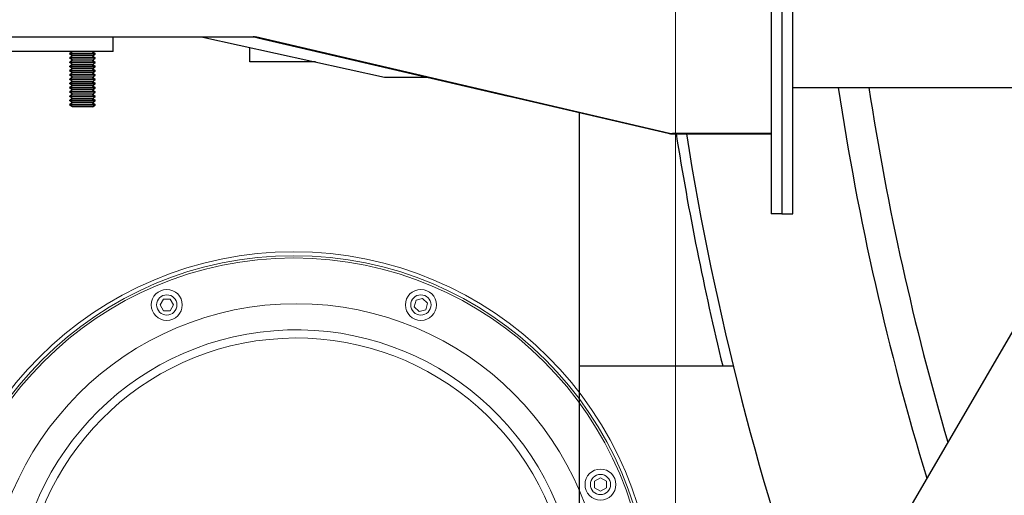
# Model space of a CAD drawing. Extents: x 0 to 796, y 0 to 496.
# Tile 84 of 222: x 94.41 to 106.56, y 413.58 to 419.45. Entities that reach past the tile are written whole.
import ezdxf

# ---------------------------------------------------------------- set-up
doc = ezdxf.new("R2010")
doc.units = 0
doc.header["$LTSCALE"] = 12
doc.header["$MEASUREMENT"] = 0
doc.layers.get('0').update_dxf_attribs({"linetype": 'CONTINUOUS'})
doc.layers.add('D', color=2, linetype='CONTINUOUS')
doc.layers.add('X', color=1, linetype='CONTINUOUS')
doc.styles.get("Standard").update_dxf_attribs({"font": 'SIMPLEX.SHX', "width": 0.875})
doc.dimstyles.get("Standard").update_dxf_attribs({"dimscale": 28, "dimtxt": 0.125, "dimasz": 0.125, "dimexe": 0.04375, "dimexo": 0.0625, "dimgap": 0.04375, "dimtad": 0, "dimtih": 1, "dimtoh": 1, "dimdec": 4, "dimzin": 12, "dimdsep": 46, "dimlunit": 5, "dimtxsty": 'Standard', "dimcen": 0, "dimclrd": 256, "dimclre": 256, "dimclrt": 256, "dimadec": 1, "dimazin": 3, "dimtfac": 0.875, "dimtdec": 4, "dimtofl": 0, "dimtmove": 0, "dimatfit": 2, "dimfxl": 1, "dimtolj": 1, "dimtzin": 12, "dimlwd": 13, "dimlwe": 13, "dimarcsym": 0})

# ---------------------------------------------------------------- blocks, each defined once
blk = doc.blocks.new('*D117')
at = {"layer": 'D', "lineweight": 13, "transparency": 16777216}
for p, q in [((180.935, 421.44), (180.935, 343.478)), ((67.578, 410.82), (67.578, 343.478)), ((71.078, 344.703), (115.703, 344.703)), ((177.435, 344.703), (132.81, 344.703))]:
    blk.add_line(p, q, dxfattribs=at)
at = {"layer": 'D', "transparency": 16777216}
for points in [[(71.078, 345.287), (71.078, 344.12), (67.578, 344.703)], [(177.435, 345.287), (177.435, 344.12), (180.935, 344.703)]]:
    blk.add_solid(points, dxfattribs=at)
at = {"layer": 'D', "transparency": 16777216, "insert": (124.256, 344.703), "char_height": 3.5, "attachment_point": 5}
blk.add_mtext('\\A1;113{\\H0.875x;\\S1/2;}{}{\\C2;%%p1}', dxfattribs=at)
blk = doc.blocks.new('*D118')
at = {"layer": 'D', "lineweight": 13, "transparency": 16777216}
for p, q in [((102.502, 421.927), (102.502, 356.465)), ((174.547, 421.927), (174.547, 356.465)), ((106.002, 357.69), (134.82, 357.69)), ((171.047, 357.69), (142.229, 357.69))]:
    blk.add_line(p, q, dxfattribs=at)
at = {"layer": 'D', "transparency": 16777216}
for points in [[(106.002, 358.273), (106.002, 357.106), (102.502, 357.69)], [(171.047, 358.273), (171.047, 357.106), (174.547, 357.69)]]:
    blk.add_solid(points, dxfattribs=at)
at = {"layer": 'D', "transparency": 16777216, "insert": (138.525, 357.69), "char_height": 3.5, "attachment_point": 5}
blk.add_mtext('\\A1;72', dxfattribs=at)
blk = doc.blocks.new('GASTRAIN TOP')
at = {"layer": 'X', "lineweight": 0}
for p, q in [((-71.499, 373.971), (-71.457, 374.043)), ((-71.457, 374.043), (-71.374, 374.043)), ((-71.374, 374.043), (-71.332, 373.971)), ((-68.364, 373.949), (-68.342, 374.03)), ((-68.342, 374.03), (-68.261, 374.052)), ((-68.261, 374.052), (-68.201, 373.993)), ((-71.457, 373.898), (-71.499, 373.971)), ((-71.374, 373.898), (-71.457, 373.898)), ((-71.332, 373.971), (-71.374, 373.898)), ((-68.304, 373.89), (-68.364, 373.949)), ((-68.223, 373.911), (-68.304, 373.89)), ((-68.201, 373.993), (-68.223, 373.911)), ((-66.14, 371.797), (-66.067, 371.839)), ((-66.067, 371.839), (-65.994, 371.797)), ((-66.14, 371.713), (-66.14, 371.797)), ((-66.067, 371.672), (-66.14, 371.713)), ((-65.994, 371.713), (-66.067, 371.672)), ((-65.994, 371.797), (-65.994, 371.713))]:
    blk.add_line(p, q, dxfattribs=at)
for centre, radius in [((-69.849, 370.189), 4.438), ((-69.849, 370.189), 4.39), ((-69.849, 370.189), 4.362), ((-71.416, 373.971), 0.191), ((-68.282, 373.971), 0.191), ((-71.416, 373.971), 0.125), ((-68.282, 373.971), 0.125), ((-69.819, 370.189), 3.797), ((-66.067, 371.755), 0.191), ((-66.067, 371.755), 0.125)]:
    blk.add_circle(centre, radius, dxfattribs=at)
for radius, start, end in [(3.475, 9.1545, 350.8455), (3.374, 11.4346, 348.5654)]:
    blk.add_arc((-69.819, 370.189), radius, start, end, dxfattribs=at)

msp = doc.modelspace()

# ---------------------------------------------------------------- linework, layer by layer
for p, q in [((96.67096, 419.23504), (98.91173, 418.73949)), ((98.91173, 418.73949), (99.43831, 418.73949)), ((101.31479, 418.30269), (101.31479, 411.67699)), ((108.15424, 418.17699), (103.82433, 410.73949)), ((101.31479, 415.17699), (103.21314, 415.17699))]:
    msp.add_line(p, q)
for radius, start, end in [(36.54466, 200.733327, 71.451702), (33.875, 188.598183, 196.965787), (33.875, 188.598183, 196.965787), (33.5, 188.695173, 196.368404), (33.5, 188.695173, 196.368404), (35.9375, 189.024349, 193.681341), (35.8125, 189.056112, 199.776213)]:
    msp.add_arc((138.00229, 423.67699), radius, start, end)
at = {"layer": 'X'}
for p, q in [((103.6808, 430.29754), (103.6808, 417.05254)), ((103.8153, 430.29754), (103.8153, 417.05254)), ((103.9498, 417.05254), (103.9498, 430.29754)), ((89.2578, 419.23754), (97.31368, 419.23754)), ((95.31798, 419.23504), (94.65168, 419.23504)), ((97.293, 419.23504), (95.31798, 419.23504)), ((95.5653, 419.05824), (95.5653, 419.23504)), ((97.3048, 419.23504), (97.293, 419.23504)), ((97.34989, 419.22457), (97.3048, 419.23504)), ((102.42959, 418.04347), (97.32177, 419.23662)), ((97.32299, 419.23421), (97.32344, 419.23623)), ((97.32386, 419.23401), (102.41003, 418.04711)), ((97.34989, 419.22457), (100.4444, 418.5058)), ((95.5653, 419.05824), (81.3153, 419.05824)), ((95.0671, 419.05468), (95.03405, 419.03154)), ((95.0671, 419.05468), (95.06201, 419.05824)), ((95.27741, 419.05468), (95.0671, 419.05468)), ((95.3135, 419.05468), (95.27741, 419.05468)), ((95.3135, 419.05468), (95.31858, 419.05824)), ((95.3135, 419.05468), (95.34655, 419.03154)), ((97.25229, 418.92699), (97.25229, 419.10648)), ((95.07981, 419.03154), (95.03405, 419.03154)), ((95.03405, 419.02535), (95.03405, 419.03154)), ((95.07981, 419.02535), (95.03405, 419.02535)), ((95.0671, 419.00221), (95.03405, 419.02535)), ((95.0671, 419.00221), (95.03405, 418.97907)), ((95.07981, 418.97907), (95.03405, 418.97907)), ((95.03405, 418.97288), (95.03405, 418.97907)), ((95.07981, 418.97288), (95.03405, 418.97288)), ((95.0671, 418.94974), (95.03405, 418.97288)), ((95.0671, 418.94974), (95.03405, 418.9266)), ((95.27741, 419.00221), (95.0671, 419.00221)), ((95.27741, 418.94974), (95.0671, 418.94974)), ((95.30078, 419.03154), (95.07981, 419.03154)), ((95.34655, 419.02535), (95.07981, 419.02535)), ((95.30078, 418.97907), (95.07981, 418.97907)), ((95.34655, 418.97288), (95.07981, 418.97288)), ((95.3135, 419.00221), (95.27741, 419.00221)), ((95.3135, 418.94974), (95.27741, 418.94974)), ((95.34655, 419.03154), (95.30078, 419.03154)), ((95.34655, 418.97907), (95.30078, 418.97907)), ((95.3135, 419.00221), (95.34655, 419.02535)), ((95.3135, 419.00221), (95.34655, 418.97907)), ((95.3135, 418.94974), (95.34655, 418.97288)), ((95.3135, 418.94974), (95.34655, 418.9266)), ((95.34655, 419.02535), (95.34655, 419.03154)), ((95.34655, 418.97288), (95.34655, 418.97907)), ((95.07981, 418.9266), (95.03405, 418.9266)), ((95.03405, 418.92041), (95.03405, 418.9266)), ((95.07981, 418.92041), (95.03405, 418.92041)), ((95.0671, 418.89727), (95.03405, 418.92041)), ((95.0671, 418.89727), (95.03405, 418.87412)), ((95.07981, 418.87412), (95.03405, 418.87412)), ((95.03405, 418.86794), (95.03405, 418.87412)), ((95.07981, 418.86794), (95.03405, 418.86794)), ((95.0671, 418.84479), (95.03405, 418.86794)), ((95.0671, 418.84479), (95.03405, 418.82165)), ((95.07981, 418.82165), (95.03405, 418.82165)), ((95.03405, 418.81546), (95.03405, 418.82165)), ((95.07981, 418.81546), (95.03405, 418.81546)), ((95.0671, 418.79232), (95.03405, 418.81546)), ((95.27741, 418.89727), (95.0671, 418.89727)), ((95.27741, 418.84479), (95.0671, 418.84479)), ((95.30078, 418.9266), (95.07981, 418.9266)), ((95.34655, 418.92041), (95.07981, 418.92041)), ((95.30078, 418.87412), (95.07981, 418.87412)), ((95.34655, 418.86794), (95.07981, 418.86794)), ((95.30078, 418.82165), (95.07981, 418.82165)), ((95.34655, 418.81546), (95.07981, 418.81546)), ((95.3135, 418.89727), (95.27741, 418.89727)), ((95.3135, 418.84479), (95.27741, 418.84479)), ((95.34655, 418.9266), (95.30078, 418.9266)), ((95.34655, 418.87412), (95.30078, 418.87412)), ((95.34655, 418.82165), (95.30078, 418.82165)), ((95.3135, 418.89727), (95.34655, 418.92041)), ((95.3135, 418.89727), (95.34655, 418.87412)), ((95.3135, 418.84479), (95.34655, 418.86794)), ((95.3135, 418.84479), (95.34655, 418.82165)), ((95.3135, 418.79232), (95.34655, 418.81546)), ((95.34655, 418.92041), (95.34655, 418.9266)), ((95.34655, 418.86794), (95.34655, 418.87412)), ((95.34655, 418.81546), (95.34655, 418.82165)), ((98.0639, 418.92699), (97.25229, 418.92699)), ((95.0671, 418.79232), (95.03405, 418.76918)), ((95.07981, 418.76918), (95.03405, 418.76918)), ((95.03405, 418.76299), (95.03405, 418.76918)), ((95.07981, 418.76299), (95.03405, 418.76299)), ((95.0671, 418.73985), (95.03405, 418.76299)), ((95.0671, 418.73985), (95.03405, 418.71671)), ((95.07981, 418.71671), (95.03405, 418.71671)), ((95.03405, 418.71052), (95.03405, 418.71671)), ((95.07981, 418.71052), (95.03405, 418.71052)), ((95.0671, 418.68738), (95.03405, 418.71052)), ((95.27741, 418.79232), (95.0671, 418.79232)), ((95.27741, 418.73985), (95.0671, 418.73985)), ((95.30078, 418.76918), (95.07981, 418.76918)), ((95.34655, 418.76299), (95.07981, 418.76299)), ((95.30078, 418.71671), (95.07981, 418.71671)), ((95.34655, 418.71052), (95.07981, 418.71052)), ((95.3135, 418.79232), (95.27741, 418.79232)), ((95.3135, 418.73985), (95.27741, 418.73985)), ((95.34655, 418.76918), (95.30078, 418.76918)), ((95.34655, 418.71671), (95.30078, 418.71671)), ((95.3135, 418.79232), (95.34655, 418.76918)), ((95.3135, 418.73985), (95.34655, 418.76299)), ((95.3135, 418.73985), (95.34655, 418.71671)), ((95.3135, 418.68738), (95.34655, 418.71052)), ((95.34655, 418.76299), (95.34655, 418.76918)), ((95.34655, 418.71052), (95.34655, 418.71671)), ((95.0671, 418.68738), (95.03405, 418.66424)), ((95.07981, 418.66424), (95.03405, 418.66424)), ((95.03405, 418.65805), (95.03405, 418.66424)), ((95.07981, 418.65805), (95.03405, 418.65805)), ((95.0671, 418.63491), (95.03405, 418.65805)), ((95.0671, 418.63491), (95.03405, 418.61176)), ((95.07981, 418.61176), (95.03405, 418.61176)), ((95.03405, 418.60557), (95.03405, 418.61176)), ((95.07981, 418.60557), (95.03405, 418.60557)), ((95.0671, 418.58243), (95.03405, 418.60557)), ((95.0671, 418.58243), (95.03405, 418.55929)), ((95.27741, 418.68738), (95.0671, 418.68738)), ((95.27741, 418.63491), (95.0671, 418.63491)), ((95.27741, 418.58243), (95.0671, 418.58243)), ((95.30078, 418.66424), (95.07981, 418.66424)), ((95.34655, 418.65805), (95.07981, 418.65805)), ((95.30078, 418.61176), (95.07981, 418.61176)), ((95.34655, 418.60557), (95.07981, 418.60557)), ((95.3135, 418.68738), (95.27741, 418.68738)), ((95.3135, 418.63491), (95.27741, 418.63491)), ((95.3135, 418.58243), (95.27741, 418.58243)), ((95.34655, 418.66424), (95.30078, 418.66424)), ((95.34655, 418.61176), (95.30078, 418.61176)), ((95.3135, 418.68738), (95.34655, 418.66424)), ((95.3135, 418.63491), (95.34655, 418.65805)), ((95.3135, 418.63491), (95.34655, 418.61176)), ((95.3135, 418.58243), (95.34655, 418.60557)), ((95.3135, 418.58243), (95.34655, 418.55929)), ((95.34655, 418.65805), (95.34655, 418.66424)), ((95.34655, 418.60557), (95.34655, 418.61176)), ((103.9498, 418.61254), (128.5008, 418.61254)), ((95.07981, 418.55929), (95.03405, 418.55929)), ((95.03405, 418.5531), (95.03405, 418.55929)), ((95.07981, 418.5531), (95.03405, 418.5531)), ((95.0671, 418.52996), (95.03405, 418.5531)), ((95.0671, 418.52996), (95.03405, 418.50682)), ((95.07981, 418.50682), (95.03405, 418.50682)), ((95.03405, 418.50063), (95.03405, 418.50682)), ((95.07981, 418.50063), (95.03405, 418.50063)), ((95.0671, 418.47749), (95.03405, 418.50063)), ((95.0671, 418.47749), (95.03405, 418.45435)), ((95.07981, 418.45435), (95.03405, 418.45435)), ((95.03405, 418.44816), (95.03405, 418.45435)), ((95.07981, 418.44816), (95.03405, 418.44816)), ((95.0671, 418.42502), (95.03405, 418.44816)), ((95.27741, 418.52996), (95.0671, 418.52996)), ((95.27741, 418.47749), (95.0671, 418.47749)), ((95.30078, 418.55929), (95.07981, 418.55929)), ((95.34655, 418.5531), (95.07981, 418.5531)), ((95.30078, 418.50682), (95.07981, 418.50682)), ((95.34655, 418.50063), (95.07981, 418.50063)), ((95.30078, 418.45435), (95.07981, 418.45435)), ((95.34655, 418.44816), (95.07981, 418.44816)), ((95.3135, 418.52996), (95.27741, 418.52996)), ((95.3135, 418.47749), (95.27741, 418.47749)), ((95.34655, 418.55929), (95.30078, 418.55929)), ((95.34655, 418.50682), (95.30078, 418.50682)), ((95.34655, 418.45435), (95.30078, 418.45435)), ((95.3135, 418.52996), (95.34655, 418.5531)), ((95.3135, 418.52996), (95.34655, 418.50682)), ((95.3135, 418.47749), (95.34655, 418.50063)), ((95.3135, 418.47749), (95.34655, 418.45435)), ((95.3135, 418.42502), (95.34655, 418.44816)), ((95.34655, 418.5531), (95.34655, 418.55929)), ((95.34655, 418.50063), (95.34655, 418.50682)), ((95.34655, 418.44816), (95.34655, 418.45435)), ((95.0671, 418.42502), (95.03405, 418.40187)), ((95.07981, 418.40187), (95.03405, 418.40187)), ((95.03405, 418.39569), (95.03405, 418.40187)), ((95.07981, 418.39569), (95.03405, 418.39569)), ((95.0671, 418.37254), (95.03405, 418.39569)), ((95.27741, 418.42502), (95.0671, 418.42502)), ((95.3135, 418.37254), (95.0671, 418.37254)), ((95.30078, 418.40187), (95.07981, 418.40187)), ((95.34655, 418.39569), (95.07981, 418.39569)), ((95.3135, 418.42502), (95.27741, 418.42502)), ((95.34655, 418.40187), (95.30078, 418.40187)), ((95.3135, 418.42502), (95.34655, 418.40187)), ((95.3135, 418.37254), (95.34655, 418.39569)), ((95.34655, 418.39569), (95.34655, 418.40187)), ((102.44337, 418.0415), (102.44965, 418.04004)), ((102.44965, 418.04004), (102.4692, 418.04004)), ((103.6808, 418.04254), (102.46475, 418.04254)), ((102.4692, 418.04004), (102.47138, 418.04004)), ((102.46987, 418.04254), (102.46986, 418.04005)), ((102.47138, 418.04004), (103.6808, 418.04004)), ((103.8153, 417.05254), (103.6808, 417.05254)), ((103.8153, 417.05254), (103.9498, 417.05254))]:
    msp.add_line(p, q, dxfattribs=at)
for centre, radius, start, end in [((97.29319, 419.10254), 0.135, 77.245981, 90), ((102.47138, 418.31004), 0.27, 269.676417, 270)]:
    msp.add_arc(centre, radius, start, end, dxfattribs=at)
at = {"layer": 'X', "extrusion": (-1.05854e-17, 4.46687e-16, -1)}
msp.add_ellipse((97.2972, 419.12), major_axis=(0.12253, -0.02816), ratio=0.93130537, start_param=-1.5743782, end_param=-1.56723016, dxfattribs=at)
at = {"layer": 'X'}
for points in [[(97.31368, 419.23754), (97.31641, 419.23723), (97.31914, 419.23693), (97.32177, 419.23662)], [(102.41003, 418.04711), (102.42963, 418.04253), (102.44973, 418.04016), (102.46986, 418.04005)], [(102.42959, 418.04347), (102.44104, 418.04316), (102.45289, 418.04285), (102.46475, 418.04254)]]:
    msp.add_open_spline(points, degree=3, dxfattribs=at)

# ---------------------------------------------------------------- block references
msp.add_blockref('GASTRAIN TOP', (167.64384, 41.95799))

# ---------------------------------------------------------------- dimensions: what is measured, and where the dimension line sits
at = {"layer": 'D'}
dim = msp.add_linear_dim(base=(102.50229, 357.68981), p1=(174.54694, 423.67699), p2=(102.50229, 423.67699), text='72', dimstyle='Standard', dxfattribs=at)
dim.commit()
dim.dimension.update_dxf_attribs({"geometry": '*D118', "text_midpoint": (138.52462, 357.68981)})
dim = msp.add_linear_dim(base=(180.93479, 344.70327), p1=(67.57797, 412.56969), p2=(180.93479, 423.19001), text='<>{}{\\C2;%%p1}', dimstyle='Standard', override={"dimdec": 1}, dxfattribs=at)
dim.commit()
dim.dimension.update_dxf_attribs({"geometry": '*D117', "text_midpoint": (124.25638, 344.70327)})

doc.saveas('drawing.dxf')
